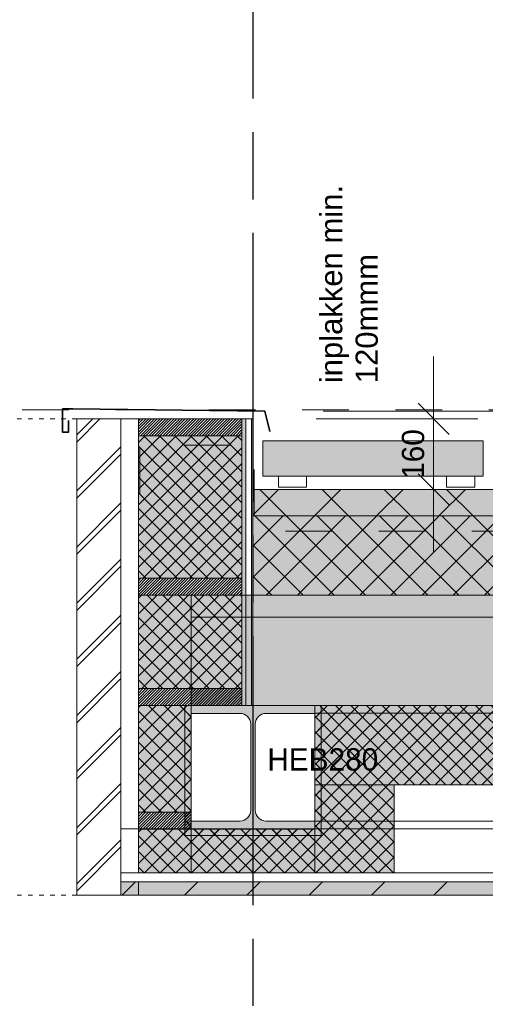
# Model space of a CAD drawing. Header units: millimetres. Extents: x -10538 to 13100, y -15694 to 32605.
# Tile 150 of 203: x -5798 to -4742, y 24592 to 26825. Entities that reach past the tile are written whole.
import ezdxf

# ---------------------------------------------------------------- set-up
doc = ezdxf.new("R2010")
doc.units = ezdxf.units.MM
doc.header["$LTSCALE"] = 100
doc.header["$PDMODE"] = 1
doc.header["$PDSIZE"] = -2
for name, pattern in [('[LS] ISO-08 Long Dashed Short Dashed', [9.144, 6.096, -0.762, 1.524, -0.762]), ('HIDDEN2', [0.25, 0.1, -0.15]), ('Line Type-1c', [2.116531, 1.058062, -1.058469]), ('VW-01 Short Dashed', [2.116125, 1.058062, -1.058062])]:
    doc.linetypes.add(name, pattern=pattern)
doc.layers.get('0').update_dxf_attribs({"lineweight": 5})
for name, color, linetype, lineweight in [('- 28_metselwerk', 7, 'Continuous', 18), ('5', 7, 'Continuous', 18), ('Dimension', 7, 'Continuous', 9), ('Geen', 7, 'Continuous', 9), ('none', 7, 'Continuous', 13), ('None-1', 7, 'Continuous', 9)]:
    doc.layers.add(name, color=color, linetype=linetype, lineweight=lineweight)
doc.styles.add('Arial', font='Arial.ttf')
doc.styles.add('Century Gothic', font='Century-Gothic_9791.ttf')
doc.dimstyles.new('Arch_PUUUR', dxfattribs={"dimtxt": 101.056134, "dimasz": 70.693359, "dimexe": 100, "dimexo": 159, "dimgap": 100, "dimtad": 1, "dimdec": 4, "dimtxsty": 'Century Gothic', "dimblk": 'VW_SLASH', "dimblk1": 'VW_SLASH', "dimblk2": 'VW_SLASH', "dimcen": 0, "dimdle": 100, "dimazin": 0, "dimtfac": 0.8, "dimtdec": 4, "dimtix": 1, "dimtmove": 0, "dimatfit": 0, "dimldrblk": 'VW_SLASH-1', "dimfxl": 1, "dimfrac": 2, "dimtolj": 1, "dimarcsym": 0})
pattern_1 = [(45, (1.433, 1.323), (-17.67767, 17.67767), []), (135, (-2.866, 2.866), (-17.67767, -17.67767), [])]
pattern_2 = [(45, (0, 0), (-3.1819805, 3.1819805), [])]
pattern_3 = [(45, (1.433, 1.323), (-17.67767, 17.67767), []), (135, (-2.866, 2.866), (-17.67767, -17.67767), [])]

# ---------------------------------------------------------------- blocks, each defined once
blk = doc.blocks.new('Groep-2')
at = {"layer": '5', "linetype": 'Continuous', "lineweight": 0, "true_color": 0xbbbbbb, "transparency": 33554687}
blk.add_hatch(color=9, dxfattribs=at).paths.add_polyline_path([(-5293.9, 25920), (-5284.9, 25920), (-5284.9, 25270), (-5293.9, 25270)])
at = {"layer": '5', "linetype": 'Continuous', "lineweight": 5, "transparency": 33554687}
h = blk.add_hatch(dxfattribs=at)
h.set_pattern_fill('[LA] Gips fijn', style=0, pattern_type=2)
h.set_pattern_definition([(19.983, (0, 0), (488.208, -475.013), [30.888, -586.877]), (-13.8697, (29.03, 10.56), (488.208, -475.013), [55.044, -1045.833]), (-44.2152, (82.47, -2.64), (-92.364, -686.13), [34.058, -647.106]), (-97.6668, (106.9, -26.4), (-580.571, -211.117), [34.616, -657.703]), (-160.017, (102.26, -60.7), (-1068.779, 263.896), [30.888, -586.877]), (166.1303, (73.23, -71.25), (-1556.987, 738.909), [55.044, -1045.833]), (135.7848, (19.8, -58.06), (92.364, 686.13), [34.058, -647.106]), (82.3332, (-4.6, -34.3), (580.571, 211.117), [34.616, -657.703]), (-110.556, (-191.3, 283.7), (677.121, -385.548), [28.184, -663.285]), (-67.1952, (-201.2, 257.3), (677.121, -385.548), [45.675, -1074.911]), (-29.6569, (-183.5, 215.2), (919.912, 261.895), [31.76, -747.432]), (15.8914, (-155.9, 199.5), (242.791, 647.443), [38.985, -917.481]), (69.444, (-118.4, 210.15), (-677.121, 385.548), [28.184, -663.285]), (112.8048, (-108.53, 236.54), (-242.791, -647.443), [45.675, -1074.91]), (150.3431, (-126.2, 278.65), (-242.791, -647.443), [31.76, -747.432]), (-164.1086, (-153.83, 294.36), (-677.121, 385.548), [38.985, -917.481]), (-136.779, (118.8, -303.5), (448.623, -1121.56), [30.06, -1472.82]), (-68.1986, (96.8, -324), (1543.79, -92.36), [24.16, -1183.796]), (-3.424, (105.8, -346.5), (1095.17, 1029.195), [30.93, -1515.62]), (43.221, (136.7, -348.3), (-448.623, 1121.56), [30.06, -1472.82]), (111.8014, (158.6, -327.8), (-1543.79, 92.36), [24.16, -1183.796]), (176.576, (149.6, -305.3), (-1095.17, -1029.195), [30.93, -1515.62]), (142.0458, (-184.7, -184.7), (-105.558, -646.545), [41.835, -794.865]), (80.7274, (-217.7, -159), (-765.299, -131.948), [32.755, -622.35]), (41.7948, (-212.44, -126.67), (-765.299, -131.948), [58.405, -1109.69]), (9.7824, (-168.9, -87.75), (-659.74, 514.597), [38.83, -737.76]), (-37.9542, (-130.6, -81.15), (105.558, 646.545), [41.835, -794.865]), (-99.2726, (-97.64, -106.9), (870.857, 778.494), [65.51, -589.595]), (-170.2176, (-108.2, -171.53), (659.74, -514.597), [77.659, -698.931])])
h.paths.add_polyline_path([(-5284.9, 25920), (-5272.4, 25920), (-5272.4, 25270), (-5284.9, 25270)])
at = {"layer": 'none', "linetype": 'Continuous', "lineweight": 0, "true_color": 0xdddddd}
blk.add_hatch(color=254, dxfattribs=at).paths.add_polyline_path([(-5272.4, 25920), (-5269.4, 25920), (-5269.4, 25270), (-5272.4, 25270)])
at = {"layer": '5', "lineweight": 5, "transparency": 33554687, "flags": 128}
for points in [[(-5293.9, 25920), (-5284.9, 25920), (-5284.9, 25270), (-5293.9, 25270)], [(-5284.9, 25920), (-5272.4, 25920), (-5272.4, 25270), (-5284.9, 25270)]]:
    blk.add_lwpolyline(points, close=True, dxfattribs=at)
at = {"layer": 'none', "flags": 128}
blk.add_lwpolyline([(-5272.4, 25920), (-5269.4, 25920), (-5269.4, 25270), (-5272.4, 25270)], close=True, dxfattribs=at)
blk = doc.blocks.new('Groep-3')
at = {"layer": '5', "linetype": 'Continuous', "lineweight": 0, "true_color": 0xffffcc, "transparency": 33554687}
blk.add_hatch(color=7, dxfattribs=at).paths.add_polyline_path([(-5528.9, 25920), (-5293.9, 25920), (-5293.9, 24990), (-5528.9, 24990)])
at = {"layer": '5', "linetype": 'Continuous', "lineweight": 5, "true_color": 0x777777, "transparency": 33554687}
h = blk.add_hatch(dxfattribs=at)
h.set_pattern_fill('#isolatie-persing', color=8, style=0, pattern_type=2)
h.set_pattern_definition(pattern_1)
h.paths.add_polyline_path([(-5528.9, 25920), (-5293.9, 25920), (-5293.9, 24990), (-5528.9, 24990)])
at = {"layer": '5', "lineweight": 5, "transparency": 33554687, "flags": 128}
blk.add_lwpolyline([(-5528.9, 25920), (-5293.9, 25920), (-5293.9, 24990), (-5528.9, 24990)], close=True, dxfattribs=at)
at = {"layer": '5', "color": 7, "transparency": 33554687}
blk.add_blockref('Groep-2', (0, 0), dxfattribs=at)
at = {"color": 255, "linetype": 'Continuous', "lineweight": 18, "transparency": 33554687}
blk.add_wipeout([(-5668.9, 25920), (-5568.9, 25920), (-5568.9, 24840), (-5668.9, 24840)], dxfattribs=at).dxf.layer = '- 28_metselwerk'
at = {"layer": '- 28_metselwerk', "linetype": 'Continuous', "lineweight": 9, "transparency": 33554687}
h = blk.add_hatch(dxfattribs=at)
h.set_pattern_fill('metselwerk', style=0, pattern_type=2)
h.set_pattern_definition([(45, (66410.59, 23488.49), (-63.63961, 63.63961), []), (45, (66387.475, 23481.765), (-63.63961, 63.63961), [])])
h.paths.add_polyline_path([(-5668.9, 25920), (-5568.9, 25920), (-5568.9, 24840), (-5668.9, 24840)])
at = {"layer": '- 28_metselwerk', "color": 7, "linetype": 'Continuous', "lineweight": 18, "transparency": 33554687, "flags": 128}
blk.add_lwpolyline([(-5668.9, 25920), (-5568.9, 25920), (-5568.9, 24840), (-5668.9, 24840)], close=True, dxfattribs=at)
at = {"color": 255, "linetype": 'Continuous', "lineweight": 9, "transparency": 33554687}
blk.add_wipeout([(-5293.9, 25270), (-5293.9, 25308.4), (-5528.9, 25308.4), (-5528.9, 25270)], dxfattribs=at).dxf.layer = 'None-1'
at = {"layer": 'None-1', "linetype": 'Continuous', "lineweight": 5, "true_color": 0x777777, "transparency": 33554687}
h = blk.add_hatch(dxfattribs=at)
h.set_pattern_fill('12_Naaldhout_6', color=8, style=0, pattern_type=2)
h.set_pattern_definition(pattern_2)
h.paths.add_polyline_path([(-5293.9, 25270), (-5293.9, 25308.4), (-5528.9, 25308.4), (-5528.9, 25270)])
at = {"layer": 'None-1', "color": 7, "linetype": 'Continuous', "lineweight": 9, "transparency": 33554687, "flags": 128}
blk.add_lwpolyline([(-5293.9, 25270), (-5293.9, 25308.4), (-5528.9, 25308.4), (-5528.9, 25270)], close=True, dxfattribs=at)
at = {"color": 255, "linetype": 'Continuous', "lineweight": 9, "transparency": 33554687}
blk.add_wipeout([(-5568.9, 25920), (-5528.9, 25920), (-5528.9, 24840), (-5568.9, 24840)], dxfattribs=at).dxf.layer = 'Geen'
at = {"layer": 'Geen', "color": 7, "linetype": 'Continuous', "lineweight": 9, "transparency": 33554687, "flags": 128}
blk.add_lwpolyline([(-5568.9, 25920), (-5528.9, 25920), (-5528.9, 24840), (-5568.9, 24840)], close=True, dxfattribs=at)
at = {"color": 255, "linetype": 'Continuous', "lineweight": 9, "transparency": 33554687}
for points in [[(-5293.9, 25881.6), (-5293.9, 25920), (-5528.9, 25920), (-5528.9, 25881.6)], [(-5293.9, 25520), (-5293.9, 25558.4), (-5528.9, 25558.4), (-5528.9, 25520)], [(-5293.9, 24989.7), (-5293.9, 25028), (-5528.9, 25028), (-5528.9, 24989.7)]]:
    blk.add_wipeout(points, dxfattribs=at).dxf.layer = 'None-1'
at = {"layer": 'None-1', "linetype": 'Continuous', "lineweight": 5, "true_color": 0x777777, "transparency": 33554687}
h = blk.add_hatch(dxfattribs=at)
h.set_pattern_fill('12_Naaldhout_6', color=8, style=0, pattern_type=2)
h.set_pattern_definition(pattern_2)
h.paths.add_polyline_path([(-5293.9, 25881.6), (-5293.9, 25920), (-5528.9, 25920), (-5528.9, 25881.6)])
h = blk.add_hatch(dxfattribs=at)
h.set_pattern_fill('12_Naaldhout_6', color=8, style=0, pattern_type=2)
h.set_pattern_definition(pattern_2)
h.paths.add_polyline_path([(-5293.9, 25520), (-5293.9, 25558.4), (-5528.9, 25558.4), (-5528.9, 25520)])
h = blk.add_hatch(dxfattribs=at)
h.set_pattern_fill('12_Naaldhout_6', color=8, style=0, pattern_type=2)
h.set_pattern_definition(pattern_2)
h.paths.add_polyline_path([(-5293.9, 24989.7), (-5293.9, 25028), (-5528.9, 25028), (-5528.9, 24989.7)])
at = {"layer": 'None-1', "color": 7, "linetype": 'Continuous', "lineweight": 9, "transparency": 33554687, "flags": 128}
for points in [[(-5293.9, 25881.6), (-5293.9, 25920), (-5528.9, 25920), (-5528.9, 25881.6)], [(-5293.9, 25520), (-5293.9, 25558.4), (-5528.9, 25558.4), (-5528.9, 25520)], [(-5293.9, 24989.7), (-5293.9, 25028), (-5528.9, 25028), (-5528.9, 24989.7)]]:
    blk.add_lwpolyline(points, close=True, dxfattribs=at)
blk = doc.blocks.new('VW_SLASH')
at = {"color": 0, "linetype": 'ByBlock', "lineweight": -2, "transparency": 16777216}
blk.add_line((1.415, 0), (-1, 0), dxfattribs=at)
at = {"color": 0, "linetype": 'Continuous', "lineweight": 20, "transparency": 16777216, "flags": 128}
blk.add_lwpolyline([(0.5, 0.5), (-0.5, -0.5)], dxfattribs=at)
blk = doc.blocks.new('*D35')
at = {"layer": 'Defpoints', "color": 0, "transparency": 33554687}
for p in [(-6140, 30680), (-1568.9, 30680), (-5789.4, 25920)]:
    blk.add_point(p, dxfattribs=at)
at = {"layer": 'Dimension', "color": 0, "linetype": 'Continuous', "lineweight": -2, "transparency": 33554687}
blk.add_line((-6140, 25990.7), (-6140, 30609.3), dxfattribs=at)
at = {"layer": 'Dimension', "color": 0, "lineweight": -2, "xscale": 70.693359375, "yscale": 70.693359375, "zscale": 70.693359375}
for p, rotation in [((-6140, 30680), 90), ((-6140, 25920), 270)]:
    blk.add_blockref('VW_SLASH', p, dxfattribs=dict(at, rotation=rotation))
at = {"layer": 'Dimension', "color": 0, "lineweight": 5, "transparency": 33554687, "insert": (-6243.1, 28300), "char_height": 101.06, "attachment_point": 5, "rotation": 90, "style": 'Century Gothic'}
blk.add_mtext('\\A1;4760', dxfattribs=at)
blk = doc.blocks.new('VW_SLASH-1')
at = {"color": 0, "linetype": 'ByBlock', "lineweight": -2, "transparency": 16777216}
blk.add_line((1.415, 0), (-1, 0), dxfattribs=at)
at = {"color": 0, "linetype": 'Continuous', "lineweight": 20, "transparency": 16777216, "flags": 128}
blk.add_lwpolyline([(0.751, 0.751), (-0.751, -0.751)], dxfattribs=at)
blk = doc.blocks.new('*D36')
at = {"layer": 'Defpoints', "color": 0, "transparency": 33554687}
for p in [(-6140, 25920), (-5789.4, 25920), (-3568.9, 21700)]:
    blk.add_point(p, dxfattribs=at)
at = {"layer": 'Dimension', "color": 0, "linetype": 'Continuous', "lineweight": -2, "transparency": 33554687}
blk.add_line((-6140, 21770.7), (-6140, 25849.3), dxfattribs=at)
at = {"layer": 'Dimension', "color": 0, "lineweight": -2, "xscale": 70.693359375, "yscale": 70.693359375, "zscale": 70.693359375}
for p, rotation in [((-6140, 25920), 90), ((-6140, 21700), 270)]:
    blk.add_blockref('VW_SLASH', p, dxfattribs=dict(at, rotation=rotation))
at = {"layer": 'Dimension', "color": 0, "lineweight": 5, "transparency": 33554687, "insert": (-6243.1, 23810), "char_height": 101.06, "attachment_point": 5, "rotation": 90, "style": 'Century Gothic'}
blk.add_mtext('\\A1;4220', dxfattribs=at)
blk = doc.blocks.new('*D51')
at = {"layer": 'Defpoints', "color": 0, "transparency": 33554687}
for p in [(-5880, 27000), (-1068.9, 27000), (-5568.9, 25920)]:
    blk.add_point(p, dxfattribs=at)
at = {"layer": 'Dimension', "color": 0, "linetype": 'Continuous', "lineweight": -2, "transparency": 33554687}
blk.add_line((-5880, 25990.7), (-5880, 26929.3), dxfattribs=at)
at = {"layer": 'Dimension', "color": 0, "lineweight": -2, "xscale": 70.693359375, "yscale": 70.693359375, "zscale": 70.693359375}
for p, rotation in [((-5880, 27000), 90), ((-5880, 25920), 270)]:
    blk.add_blockref('VW_SLASH', p, dxfattribs=dict(at, rotation=rotation))
at = {"layer": 'Dimension', "color": 0, "lineweight": 5, "transparency": 33554687, "insert": (-5983.1, 26460), "char_height": 101.06, "attachment_point": 5, "rotation": 90, "style": 'Century Gothic'}
blk.add_mtext('\\A1;1080', dxfattribs=at)
blk = doc.blocks.new('*D52')
at = {"layer": 'Defpoints', "color": 0, "transparency": 33554687}
for p in [(-5880, 25920), (-5568.9, 25920), (-5668.9, 24840)]:
    blk.add_point(p, dxfattribs=at)
at = {"layer": 'Dimension', "color": 0, "linetype": 'Continuous', "lineweight": -2, "transparency": 33554687}
blk.add_line((-5880, 24910.7), (-5880, 25849.3), dxfattribs=at)
at = {"layer": 'Dimension', "color": 0, "lineweight": -2, "xscale": 70.693359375, "yscale": 70.693359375, "zscale": 70.693359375}
for p, rotation in [((-5880, 25920), 90), ((-5880, 24840), 270)]:
    blk.add_blockref('VW_SLASH', p, dxfattribs=dict(at, rotation=rotation))
at = {"layer": 'Dimension', "color": 0, "lineweight": 5, "transparency": 33554687, "insert": (-5983.1, 25380), "char_height": 101.06, "attachment_point": 5, "rotation": 90, "style": 'Century Gothic'}
blk.add_mtext('\\A1;1080', dxfattribs=at)
blk = doc.blocks.new('*D53')
at = {"layer": 'Defpoints', "color": 0, "transparency": 33554687}
for p in [(-5880, 24840), (-5668.9, 24840), (-3468.9, 22780)]:
    blk.add_point(p, dxfattribs=at)
at = {"layer": 'Dimension', "color": 0, "linetype": 'Continuous', "lineweight": -2, "transparency": 33554687}
blk.add_line((-5880, 22850.7), (-5880, 24769.3), dxfattribs=at)
at = {"layer": 'Dimension', "color": 0, "lineweight": -2, "xscale": 70.693359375, "yscale": 70.693359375, "zscale": 70.693359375}
for p, rotation in [((-5880, 24840), 90), ((-5880, 22780), 270)]:
    blk.add_blockref('VW_SLASH', p, dxfattribs=dict(at, rotation=rotation))
at = {"layer": 'Dimension', "color": 0, "lineweight": 5, "transparency": 33554687, "insert": (-5983.1, 23810), "char_height": 101.06, "attachment_point": 5, "rotation": 90, "style": 'Century Gothic'}
blk.add_mtext('\\A1;2060', dxfattribs=at)
blk = doc.blocks.new('d dakrand afw')
at = {"layer": 'Geen', "color": 7, "linetype": 'Continuous', "lineweight": 9, "transparency": 33554687}
blk.add_line((238, 4), (-162, 4), dxfattribs=at)
at = {"layer": 'Geen', "color": 7, "linetype": 'Continuous', "lineweight": 35, "transparency": 33554687, "flags": 128}
blk.add_lwpolyline([(-200.2, -24.6), (-189, 21), (247.2, 26.5), (270.2, 26.5), (270.2, -26.5), (256.9, -26.5), (256.9, 0.4)], dxfattribs=at)
blk = doc.blocks.new('Breedflensprofiel-4')
at = {"linetype": 'Continuous', "lineweight": 0, "true_color": 0x111111, "transparency": 33554687}
h = blk.add_hatch(color=250, dxfattribs=at)
edge = h.paths.add_edge_path()
edge.add_line((-140, -280), (-140, -262))
edge.add_line((-140, -262), (-29.25, -262))
edge.add_arc((-29.25, -238), 24, 270, 360)
edge.add_line((-5.25, -238), (-5.25, -42))
edge.add_arc((-29.25, -42), 24, 0, 90)
edge.add_line((-29.25, -18), (-140, -18))
edge.add_line((-140, -18), (-140, 0))
edge.add_line((-140, 0), (140, 0))
edge.add_line((140, 0), (140, -18))
edge.add_line((140, -18), (29.25, -18))
edge.add_arc((29.25, -42), 24, 90, 180)
edge.add_line((5.25, -42), (5.25, -238))
edge.add_arc((29.25, -238), 24, 180, 270)
edge.add_line((29.25, -262), (140, -262))
edge.add_line((140, -262), (140, -280))
edge.add_line((140, -280), (-140, -280))
at = {"linetype": 'Continuous', "lineweight": 5, "transparency": 33554687, "flags": 128}
blk.add_lwpolyline([(-140, -280), (-140, -262), (-29.25, -262, 0.4142136), (-5.25, -238), (-5.25, -42, 0.4142136), (-29.25, -18), (-140, -18), (-140, 0), (140, 0), (140, -18), (29.25, -18, 0.4142136), (5.25, -42), (5.25, -238, 0.4142136), (29.25, -262), (140, -262), (140, -280)], format="xyb", close=True, dxfattribs=at)
at = {"linetype": 'Continuous', "lineweight": 5, "transparency": 33554687}
blk.add_point((0, -140), dxfattribs=at)
blk = doc.blocks.new('Groep-46')
at = {"color": 255, "linetype": 'Continuous', "lineweight": 9, "transparency": 33554687}
blk.add_wipeout([(-5408.9, 25270), (-5128.9, 25270), (-5128.9, 24990), (-5408.9, 24990)], dxfattribs=at).dxf.layer = 'Geen'
at = {"layer": 'Geen', "color": 7, "linetype": 'Continuous', "lineweight": 9, "transparency": 33554687, "flags": 128}
blk.add_lwpolyline([(-5408.9, 25270), (-5128.9, 25270), (-5128.9, 24990), (-5408.9, 24990)], close=True, dxfattribs=at)
at = {"transparency": 33554687}
blk.add_blockref('Breedflensprofiel-4', (-5268.9, 25270), dxfattribs=at)
blk = doc.blocks.new('Groep-64')
at = {"linetype": 'Continuous', "lineweight": 0, "transparency": 33554687}
blk.add_hatch(color=255, dxfattribs=at).paths.add_polyline_path([(-5568.9, 24870.3), (-3468.9, 24870.3), (-3468.9, 24840), (-5568.9, 24840)])
at = {"linetype": 'Continuous', "lineweight": 9, "transparency": 33554687}
h = blk.add_hatch(dxfattribs=at)
h.set_pattern_fill('[LA] Diagonaal (1mm)', color=8, style=0, pattern_type=2)
h.set_pattern_definition([(45, (0, 0), (-70.71068, 70.71068), [])])
h.paths.add_polyline_path([(-5568.9, 24870.3), (-3468.9, 24870.3), (-3468.9, 24840), (-5568.9, 24840)])
at = {"color": 7, "linetype": 'Continuous', "lineweight": 18, "transparency": 33554687, "flags": 128}
blk.add_lwpolyline([(-5568.9, 24870.3), (-3468.9, 24870.3), (-3468.9, 24840), (-5568.9, 24840)], close=True, dxfattribs=at)
at = {"color": 255, "linetype": 'Continuous', "lineweight": 9, "transparency": 33554687}
blk.add_wipeout([(-5568.9, 24890.6), (-3468.9, 24890.6), (-3468.9, 24870.3), (-5568.9, 24870.3)], dxfattribs=at)
at = {"color": 7, "linetype": 'Continuous', "lineweight": 9, "transparency": 33554687, "flags": 128}
blk.add_lwpolyline([(-5568.9, 24890.6), (-3468.9, 24890.6), (-3468.9, 24870.3), (-5568.9, 24870.3)], close=True, dxfattribs=at)
blk = doc.blocks.new('Groep-70')
at = {"layer": '5', "lineweight": 5, "transparency": 33554687, "flags": 128}
for points in [[(-5211.3, 25790), (-5147.4, 25790), (-5147.4, 25765), (-5211.3, 25765)], [(-4829.6, 25790), (-4765.7, 25790), (-4765.7, 25765), (-4829.6, 25765)]]:
    blk.add_lwpolyline(points, close=True, dxfattribs=at)
blk = doc.blocks.new('Groep-71')
at = {"layer": 'Geen', "linetype": 'Continuous', "lineweight": 0, "true_color": 0xcccccc, "transparency": 33554687}
blk.add_hatch(color=254, dxfattribs=at).paths.add_polyline_path([(-5246.9, 25870), (-4746.9, 25870), (-4746.9, 25790), (-5246.9, 25790)])
at = {"layer": 'Geen', "color": 7, "linetype": 'Continuous', "lineweight": 9, "transparency": 33554687, "flags": 128}
blk.add_lwpolyline([(-5246.9, 25870), (-4746.9, 25870), (-4746.9, 25790), (-5246.9, 25790)], close=True, dxfattribs=at)
at = {"color": 7, "transparency": 33554687}
blk.add_blockref('Groep-70', (0, 0), dxfattribs=at)
blk = doc.blocks.new('Groep-80')
at = {"layer": 'Geen', "color": 5, "linetype": '[LS] ISO-08 Long Dashed Short Dashed', "lineweight": 25, "true_color": 0x0000ff, "transparency": 33554687}
blk.add_line((-5268.9, 20245.3), (-5268.9, 31588.4), dxfattribs=at)
blk = doc.blocks.new('Groep-84')
at = {"layer": '5', "linetype": 'Continuous', "lineweight": 0, "true_color": 0xc4dcc4, "transparency": 33554687}
for points in [[(-5408.9, 25270), (-5423.9, 25270), (-5423.9, 24975), (-5408.9, 24975)], [(-5113.9, 25270), (-5128.9, 25270), (-5128.9, 24975), (-5113.9, 24975)], [(-5408.9, 24990), (-5408.9, 24975), (-5128.9, 24975), (-5128.9, 24990)]]:
    blk.add_hatch(color=254, dxfattribs=at).paths.add_polyline_path(points)
at = {"layer": '5', "linetype": 'Continuous', "lineweight": 5, "true_color": 0x777777, "transparency": 33554687}
h = blk.add_hatch(dxfattribs=at)
h.set_pattern_fill('#isolatie-WBDBO', color=8, style=0, pattern_type=2)
h.set_pattern_definition(pattern_3)
h.paths.add_polyline_path([(-5408.9, 25270), (-5423.9, 25270), (-5423.9, 24975), (-5408.9, 24975)])
h = blk.add_hatch(dxfattribs=at)
h.set_pattern_fill('#isolatie-WBDBO', color=8, style=0, pattern_type=2)
h.set_pattern_definition(pattern_3)
h.paths.add_polyline_path([(-5113.9, 25270), (-5128.9, 25270), (-5128.9, 24975), (-5113.9, 24975)])
h = blk.add_hatch(dxfattribs=at)
h.set_pattern_fill('#isolatie-WBDBO', color=8, style=0, pattern_type=2)
h.set_pattern_definition(pattern_3)
h.paths.add_polyline_path([(-5408.9, 24990), (-5408.9, 24975), (-5128.9, 24975), (-5128.9, 24990)])
at = {"layer": '5', "lineweight": 5, "transparency": 33554687, "flags": 128}
for points in [[(-5408.9, 25270), (-5423.9, 25270), (-5423.9, 24975), (-5408.9, 24975)], [(-5113.9, 25270), (-5128.9, 25270), (-5128.9, 24975), (-5113.9, 24975)], [(-5408.9, 24990), (-5408.9, 24975), (-5128.9, 24975), (-5128.9, 24990)]]:
    blk.add_lwpolyline(points, close=True, dxfattribs=at)
blk = doc.blocks.new('*D196')
at = {"layer": 'Defpoints', "color": 0}
for p in [(-5284.9, 25920), (-5269.4, 25760), (-4859, 25760)]:
    blk.add_point(p, dxfattribs=at)
at = {"layer": 'Dimension', "color": 0, "linetype": 'Continuous', "lineweight": -2}
for p, q in [((-4859, 25990.7), (-4859, 26061.4)), ((-5125.9, 25920), (-4759, 25920)), ((-4859, 25920), (-4859, 25760)), ((-5110.4, 25760), (-4759, 25760)), ((-4859, 25689.3), (-4859, 25618.6))]:
    blk.add_line(p, q, dxfattribs=at)
at = {"layer": 'Dimension', "color": 0, "lineweight": -2, "xscale": 70.693359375, "yscale": 70.693359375, "zscale": 70.693359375}
for p, rotation in [((-4859, 25920), 270), ((-4859, 25760), 90)]:
    blk.add_blockref('VW_SLASH', p, dxfattribs=dict(at, rotation=rotation))
at = {"layer": 'Dimension', "color": 0, "lineweight": 5, "insert": (-4905.5, 25840), "char_height": 50.53, "attachment_point": 5, "rotation": 90, "style": 'Century Gothic'}
blk.add_mtext('\\A1;160', dxfattribs=at)
blk = doc.blocks.new('Groep-92')
at = {"layer": '5', "linetype": 'Continuous', "lineweight": 0, "true_color": 0xffffcc, "transparency": 33554687}
for points in [[(-5128.9, 25270), (-3281.9, 25270), (-3281.9, 25090), (-5128.9, 25090)], [(-5128.9, 25090), (-4948.9, 25090), (-4948.9, 24890.6), (-5128.9, 24890.6)]]:
    blk.add_hatch(color=7, dxfattribs=at).paths.add_polyline_path(points)
at = {"layer": '5', "linetype": 'Continuous', "lineweight": 5, "true_color": 0x777777, "transparency": 33554687}
h = blk.add_hatch(dxfattribs=at)
h.set_pattern_fill('#isolatie-persing', color=8, style=0, pattern_type=2)
h.set_pattern_definition(pattern_1)
h.paths.add_polyline_path([(-5128.9, 25270), (-3281.9, 25270), (-3281.9, 25090), (-5128.9, 25090)])
h = blk.add_hatch(dxfattribs=at)
h.set_pattern_fill('#isolatie-persing', color=8, style=0, pattern_type=2)
h.set_pattern_definition(pattern_1)
h.paths.add_polyline_path([(-5128.9, 25090), (-4948.9, 25090), (-4948.9, 24890.6), (-5128.9, 24890.6)])
at = {"layer": 'none', "linetype": 'Continuous', "lineweight": 0, "true_color": 0xeeeeee, "transparency": 33554687}
blk.add_hatch(color=7, dxfattribs=at).paths.add_polyline_path([(-5269.4, 25760), (-1068.9, 25760), (-1068.9, 25700), (-5269.4, 25700)])
at = {"layer": 'none', "linetype": 'Continuous', "lineweight": 5, "true_color": 0x555555, "transparency": 33554687}
h = blk.add_hatch(dxfattribs=at)
h.set_pattern_fill('Isolatie1', color=251, style=0, pattern_type=2)
h.set_pattern_definition([(45, (1.43, 1.32), (-70.71068, 70.71068), [])])
h.paths.add_polyline_path([(-5269.4, 25760), (-1068.9, 25760), (-1068.9, 25700), (-5269.4, 25700)])
at = {"layer": 'none', "linetype": 'Continuous', "lineweight": 5, "true_color": 0x777777, "transparency": 33554687}
h = blk.add_hatch(dxfattribs=at)
h.set_pattern_fill('Isolatie1-1', color=8, style=0, pattern_type=2)
h.set_pattern_definition([(135, (-2.87, 2.87), (-70.71068, -70.71068), [])])
h.paths.add_polyline_path([(-5269.4, 25760), (-1068.9, 25760), (-1068.9, 25700), (-5269.4, 25700)])
at = {"color": 1, "linetype": 'Line Type-1c', "lineweight": 5, "true_color": 0xff0000, "transparency": 33554687}
blk.add_line((-7274, 25940), (-2654.8, 25940), dxfattribs=at)
at = {"layer": '5', "lineweight": 5, "transparency": 33554687}
blk.add_line((-5109.5, 25937), (-2279.9, 25937), dxfattribs=at)
at = {"layer": '5', "lineweight": 5, "transparency": 33554687, "flags": 128}
for points in [[(-5128.9, 25270), (-3281.9, 25270), (-3281.9, 25090), (-5128.9, 25090)], [(-5128.9, 25090), (-4948.9, 25090), (-4948.9, 24890.6), (-5128.9, 24890.6)]]:
    blk.add_lwpolyline(points, close=True, dxfattribs=at)
at = {"layer": 'Geen', "color": 7, "linetype": 'Continuous', "lineweight": 9, "transparency": 33554687, "flags": 128}
for points in [[(-5241.9, 25252.5), (-641.9, 25252.5), (-641.9, 25007.5), (-5241.9, 25007.5)], [(-5128.9, 25270), (-594.7, 25270), (-594.7, 24990), (-5128.9, 24990)]]:
    blk.add_lwpolyline(points, close=True, dxfattribs=at)
at = {"layer": 'none', "color": 7, "linetype": 'Continuous', "lineweight": 9, "transparency": 33554687, "flags": 128}
blk.add_lwpolyline([(-5269.4, 25760), (-1068.9, 25760), (-1068.9, 25700), (-5269.4, 25700)], close=True, dxfattribs=at)
at = {"color": 7, "transparency": 33554687}
blk.add_blockref('Groep-71', (0, 0), dxfattribs=at)
at = {"layer": 'Geen', "color": 1, "true_color": 0xff0000, "transparency": 33554687, "insert": (-5116.8, 26000.6), "char_height": 50.344, "attachment_point": 1, "rotation": 90, "line_spacing_factor": 0.962448, "style": 'Arial'}
blk.add_mtext('inplakken min. \\P120mmm', dxfattribs=at)
at = {"layer": 'Geen', "color": 7, "transparency": 33554687}
blk.add_blockref('Groep-3', (0, 0), dxfattribs=at)
at = {"layer": '5', "linetype": 'Continuous', "lineweight": 0, "true_color": 0xe6ffe6, "transparency": 33554687}
blk.add_hatch(color=7, dxfattribs=at).paths.add_polyline_path([(-5269.4, 25700), (-1068.9, 25700), (-1068.9, 25520), (-5269.4, 25520)])
at = {"layer": '5', "linetype": 'Continuous', "lineweight": 5, "true_color": 0x777777, "transparency": 33554687}
h = blk.add_hatch(dxfattribs=at)
h.set_pattern_fill('#isolatie', color=8, style=0, pattern_type=2)
h.set_pattern_definition([(45, (2.866, 2.646), (-35.35534, 35.35534), []), (135, (-5.733, 5.733), (-35.35534, -35.35534), [])])
h.paths.add_polyline_path([(-5269.4, 25700), (-1068.9, 25700), (-1068.9, 25520), (-5269.4, 25520)])
at = {"layer": '5', "linetype": 'Continuous', "lineweight": 0, "true_color": 0xffffcc, "transparency": 33554687}
blk.add_hatch(color=7, dxfattribs=at).paths.add_polyline_path([(-5528.9, 24989.7), (-5128.9, 24989.7), (-5128.9, 24890.6), (-5528.9, 24890.6)])
at = {"layer": '5', "linetype": 'Continuous', "lineweight": 5, "true_color": 0x777777, "transparency": 33554687}
h = blk.add_hatch(dxfattribs=at)
h.set_pattern_fill('#isolatie-persing', color=8, style=0, pattern_type=2)
h.set_pattern_definition(pattern_1)
h.paths.add_polyline_path([(-5528.9, 24989.7), (-5128.9, 24989.7), (-5128.9, 24890.6), (-5528.9, 24890.6)])
at = {"layer": 'Geen', "linetype": 'Continuous', "lineweight": 0, "true_color": 0xcccccc, "transparency": 33554687}
for points in [[(-5408.9, 25520), (-518.9, 25520), (-518.9, 25470), (-5408.9, 25470)], [(-5408.9, 25470), (-518.9, 25470), (-518.9, 25270), (-5408.9, 25270)]]:
    blk.add_hatch(color=254, dxfattribs=at).paths.add_polyline_path(points)
at = {"color": 5, "linetype": 'VW-01 Short Dashed', "lineweight": 5, "true_color": 0x0000ff, "transparency": 33554687, "flags": 128}
blk.add_lwpolyline([(-1068.9, 25665), (-3191, 25665), (-4235.9, 25665), (-5266.6, 25665), (-5266.4, 25860), (-5525.9, 25860), (-5525.9, 25750.5)], dxfattribs=at)
at = {"layer": '5', "lineweight": 5, "transparency": 33554687, "flags": 128}
for points in [[(-5269.4, 25700), (-1068.9, 25700), (-1068.9, 25520), (-5269.4, 25520)], [(-5528.9, 24989.7), (-5128.9, 24989.7), (-5128.9, 24890.6), (-5528.9, 24890.6)]]:
    blk.add_lwpolyline(points, close=True, dxfattribs=at)
at = {"layer": 'Geen', "color": 7, "linetype": 'Continuous', "lineweight": 9, "transparency": 33554687, "flags": 128}
for points in [[(-5408.9, 25520), (-518.9, 25520), (-518.9, 25470), (-5408.9, 25470)], [(-5408.9, 25470), (-518.9, 25470), (-518.9, 25270), (-5408.9, 25270)]]:
    blk.add_lwpolyline(points, close=True, dxfattribs=at)
at = {"layer": 'none', "linetype": 'HIDDEN2', "transparency": 33554687}
blk.add_line((-5568.9, 25920), (-6333.3, 25920), dxfattribs=at)
at = {"layer": 'Geen', "color": 7, "transparency": 33554687, "xscale": -1}
blk.add_blockref('d dakrand afw', (-5430.9, 25916), dxfattribs=at)
at = {"layer": 'Dimension', "color": 5, "linetype": 'Continuous', "lineweight": 5, "true_color": 0x0000ff, "transparency": 33554687}
for base, p1, p2, picture, middle in [((-6140, 30680), (-5789.4, 25920), (-1568.9, 30680), '*D35', (-6243.1, 28300)), ((-5880, 27000), (-5568.9, 25920), (-1068.9, 27000), '*D51', (-5983.1, 26460)), ((-6140, 25920), (-3568.9, 21700), (-5789.4, 25920), '*D36', (-6243.1, 23810)), ((-5880, 25920), (-5668.9, 24840), (-5568.9, 25920), '*D52', (-5983.1, 25380)), ((-5880, 24840), (-3468.9, 22780), (-5668.9, 24840), '*D53', (-5983.1, 23810))]:
    dim = blk.add_linear_dim(base=base, p1=p1, p2=p2, angle=270, dimstyle='Arch_PUUUR', override={"dimgap": 50, "dimdec": 0, "dimpost": '<>', "dimtxsty": 'Century Gothic', "dimse1": 1, "dimse2": 1, "dimtmove": 2}, dxfattribs=at)
    dim.commit()
    dim.dimension.update_dxf_attribs({"geometry": picture, "text_midpoint": middle})
at = {"layer": 'Dimension', "color": 5, "linetype": 'Continuous', "lineweight": 5, "true_color": 0x0000ff}
dim = blk.add_linear_dim(base=(-4859, 25760), p1=(-5284.9, 25920), p2=(-5269.4, 25760), angle=270, dimstyle='Arch_PUUUR', override={"dimtxt": 50.528067, "dimgap": 20, "dimdec": 0, "dimpost": '<>', "dimtxsty": 'Century Gothic', "dimtmove": 2}, dxfattribs=at)
dim.commit()
dim.dimension.update_dxf_attribs({"geometry": '*D196', "text_midpoint": (-4905.5, 25840)})
at = {"layer": '5', "color": 7, "transparency": 33554687}
blk.add_blockref('Groep-46', (0, 0), dxfattribs=at)
at = {"layer": '5', "lineweight": 5, "transparency": 33554687, "flags": 128}
blk.add_lwpolyline([(-5568.9, 24990), (-5408.9, 24990), (-5408.9, 24890.6), (-5568.9, 24890.6)], close=True, dxfattribs=at)
at = {"layer": 'none', "color": 7}
blk.add_blockref('Groep-84', (0, 0), dxfattribs=at)
at = {"layer": 'None-1', "color": 5, "true_color": 0x0000ff, "transparency": 33554687, "insert": (-5236.5, 25173), "char_height": 50.53, "attachment_point": 1, "line_spacing_factor": 1.026243, "style": 'Century Gothic'}
blk.add_mtext('HEB280', dxfattribs=at)
at = {"color": 7, "transparency": 33554687}
blk.add_blockref('Groep-64', (0, 0), dxfattribs=at)
at = {"layer": 'none', "linetype": 'HIDDEN2', "transparency": 33554687}
blk.add_line((-5568.9, 24840), (-6542.3, 24840), dxfattribs=at)
at = {"color": 7, "transparency": 33554687}
blk.add_blockref('Groep-80', (0, 0), dxfattribs=at)

msp = doc.modelspace()

# ---------------------------------------------------------------- block references
at = {"layer": 'none', "color": 7}
msp.add_blockref('Groep-92', (0, 0), dxfattribs=at)

doc.saveas('drawing.dxf')
